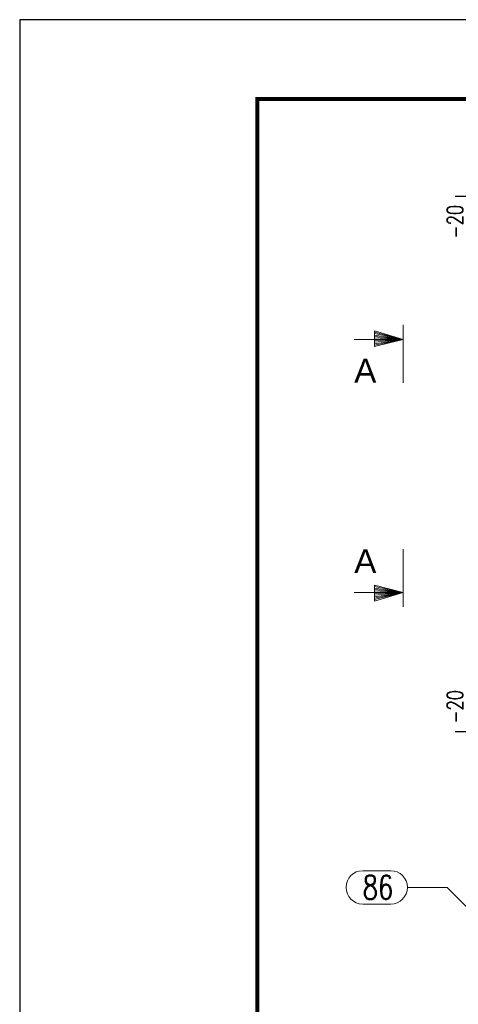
# Model space of a CAD drawing. Header units: millimetres. Extents: x 3528 to 4122, y 12541 to 12988.
# Tile 10 of 47: x 3528 to 3583, y 12837 to 12961. Entities that reach past the tile are written whole.
import ezdxf

# ---------------------------------------------------------------- set-up
doc = ezdxf.new("R2010")
doc.units = ezdxf.units.MM
doc.header["$LTSCALE"] = 10
doc.layers.get('Defpoints').update_dxf_attribs({"color": 1})
doc.layers.add('_FORMATKA', color=8, linetype='Continuous', plot=False)
for name, color, linetype, lineweight in [('_RAMKA', 7, 'Continuous', 35), ('PS_DIM', 4, 'Continuous', 13), ('PS_Pos', 1, 'Continuous', 15), ('PS_TEXT', 3, 'Continuous', 18)]:
    doc.layers.add(name, color=color, linetype=linetype, lineweight=lineweight)
doc.styles.add('ARIAL', font='arial.ttf')
doc.styles.add('ROMANS', font='romans.shx', dxfattribs={"width": 0.8})
doc.styles.add('simplex', font='simplex.shx', dxfattribs={"width": 0.75})
doc.dimstyles.new('1_20_GŁ_DS1-LS20', dxfattribs={"dimtxt": 2, "dimasz": 2, "dimexe": 2, "dimexo": 5, "dimgap": 1, "dimtad": 1, "dimjust": 4, "dimdec": 0, "dimlfac": 20, "dimtxsty": 'simplex', "dimblk1": 'NONE', "dimsah": 1, "dimcen": 2, "dimclrd": 256, "dimclre": 256, "dimclrt": 4, "dimadec": 1, "dimazin": 0, "dimtfac": 1, "dimtdec": 0, "dimtmove": 2, "dimatfit": 3, "dimfxl": 1, "dimarcsym": 0})

# ---------------------------------------------------------------- blocks, each defined once
blk = doc.blocks.new('*D9')
at = {"layer": 'Defpoints', "color": 0, "transparency": 16777216}
for p in [(3585.58, 12938.92), (3584.58, 12908.36), (3585.58, 12894.17)]:
    blk.add_point(p, dxfattribs=at)
at = {"layer": 'PS_DIM', "lineweight": -2, "transparency": 16777216}
for p, q in [((3584.58, 12913.36), (3584.58, 12940.92)), ((3585.58, 12899.17), (3585.58, 12940.92)), ((3584.58, 12938.92), (3582.58, 12938.92)), ((3584.58, 12938.92), (3585.58, 12938.92)), ((3587.58, 12938.92), (3589.58, 12938.92))]:
    blk.add_line(p, q, dxfattribs=at)
at = {"layer": 'PS_DIM', "transparency": 16777216}
blk.add_solid([(3587.58, 12939.25), (3587.58, 12938.58), (3585.58, 12938.92)], dxfattribs=at)
at = {"layer": 'PS_DIM', "color": 4, "transparency": 16777216, "insert": (3582.56, 12935.75), "char_height": 2, "attachment_point": 5, "rotation": 90, "style": 'simplex'}
blk.add_mtext('-20', dxfattribs=at)
blk = doc.blocks.new('_None')
blk = doc.blocks.new('*D29')
at = {"layer": 'Defpoints', "color": 0, "transparency": 16777216}
for p in [(3584.58, 12898.92), (3585.58, 12894.17), (3585.58, 12871.44)]:
    blk.add_point(p, dxfattribs=at)
at = {"layer": 'PS_DIM', "lineweight": -2, "transparency": 16777216}
for p, q in [((3584.58, 12893.92), (3584.58, 12869.44)), ((3585.58, 12889.17), (3585.58, 12869.44)), ((3584.58, 12871.44), (3582.58, 12871.44)), ((3584.58, 12871.44), (3585.58, 12871.44)), ((3587.58, 12871.44), (3589.58, 12871.44))]:
    blk.add_line(p, q, dxfattribs=at)
at = {"layer": 'PS_DIM', "transparency": 16777216}
blk.add_solid([(3587.58, 12871.77), (3587.58, 12871.1), (3585.58, 12871.44)], dxfattribs=at)
at = {"layer": 'PS_DIM', "color": 4, "transparency": 16777216, "insert": (3582.56, 12874.6), "char_height": 2, "attachment_point": 5, "rotation": 90, "style": 'simplex'}
blk.add_mtext('-20', dxfattribs=at)
blk = doc.blocks.new('Znacznik')
at = {"layer": 'PS_TEXT'}
for p, q in [((4454.27, 7141.25), (4454.27, 7149.35)), ((4454.27, 7147.33), (4450.22, 7148.54)), ((4450.22, 7148.54), (4450.22, 7146.32)), ((4454.27, 7147.33), (4450.22, 7148.34)), ((4454.27, 7147.33), (4450.22, 7148.14)), ((4454.27, 7147.33), (4450.22, 7147.94)), ((4454.27, 7147.33), (4450.22, 7147.73)), ((4454.27, 7147.33), (4450.22, 7147.53)), ((4454.27, 7147.33), (4447.39, 7147.33)), ((4454.27, 7147.33), (4450.22, 7146.32)), ((4454.27, 7147.33), (4450.22, 7146.52)), ((4454.27, 7147.33), (4450.22, 7146.72)), ((4454.27, 7147.33), (4450.22, 7147.13)), ((4454.27, 7147.33), (4450.22, 7146.92)), ((4454.27, 7147.33), (4450.22, 7147.33))]:
    blk.add_line(p, q, dxfattribs=at)
blk = doc.blocks.new('PRZEK3')
at = {"layer": 'PS_DIM', "color": 7, "xscale": -0.8999999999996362, "yscale": 0.8999999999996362, "zscale": 0.9, "rotation": 90}
blk.add_blockref('Znacznik', (202262.67, 15878.89), dxfattribs=at)
at = {"layer": 'PS_TEXT', "style": 'ROMANS', "width": 0.9, "flags": 4}
blk.add_attdef('PRZEKRÓJ', (195831.81, 11873.66), '', height=2.92, dxfattribs=at)
blk = doc.blocks.new('*X274')
at = {"color": 1}
for p, q in [((3570.91, 12853.95), (3574.45, 12853.95)), ((3576.55, 12851.85), (3581.55, 12851.85)), ((3585.08, 12848.32), (3581.55, 12851.85)), ((3570.91, 12849.75), (3574.45, 12849.75))]:
    blk.add_line(p, q, dxfattribs=at)
for centre, start, end in [((3570.91, 12851.85), 90, 270), ((3574.45, 12851.85), 270, 90)]:
    blk.add_arc(centre, 2.1, start, end, dxfattribs=at)
at = {"color": 2, "style": 'simplex', "width": 0.75}
blk.add_text('86', height=3, dxfattribs=at).set_placement((3570.91, 12850.35))

msp = doc.modelspace()

# ---------------------------------------------------------------- linework, layer by layer
at = {"layer": '_FORMATKA', "lineweight": -3}
msp.add_lwpolyline([(3527.638, 12541.219), (4121.638, 12541.219), (4121.638, 12961.219), (3527.638, 12961.219)], close=True, dxfattribs=at)
at = {"layer": '_RAMKA', "lineweight": -3, "const_width": 0.5}
msp.add_lwpolyline([(3557.638, 12551.219), (4111.638, 12551.219), (4111.638, 12951.219), (3557.638, 12951.219)], close=True, dxfattribs=at)

# ---------------------------------------------------------------- block references
at = {"layer": 'PS_Pos'}
msp.add_blockref('*X274', (0, 0), dxfattribs=at)
at = {"layer": 'PS_TEXT'}
ref = msp.add_blockref('PRZEK3', (15446.079, 208750.997), dxfattribs=dict(at, xscale=-1, rotation=90))
ref.add_attrib('PRZEKRÓJ', 'A', (3569.842, 12915.474), dxfattribs={"height": 3, "style": 'ARIAL'})
ref = msp.add_blockref('PRZEK3', (15446.079, -182941.047), dxfattribs=dict(at, rotation=90))
ref.add_attrib('PRZEKRÓJ', 'A', (3569.842, 12891.475), dxfattribs={"height": 3, "style": 'ARIAL'})

# ---------------------------------------------------------------- dimensions: what is measured, and where the dimension line sits
at = {"layer": 'PS_DIM'}
for base, p1, picture, middle in [((3585.581, 12938.917), (3584.581, 12908.358), '*D9', (3582.561, 12935.754)), ((3585.581, 12871.437), (3584.581, 12898.921), '*D29', (3582.561, 12874.6))]:
    dim = msp.add_linear_dim(base=base, p1=p1, p2=(3585.581, 12894.172), text='-20', dimstyle='1_20_GŁ_DS1-LS20', dxfattribs=at)
    dim.commit()
    dim.dimension.update_dxf_attribs({"geometry": picture, "text_midpoint": middle, "dimtype": 128, "text_rotation": 90})

doc.saveas('drawing.dxf')
